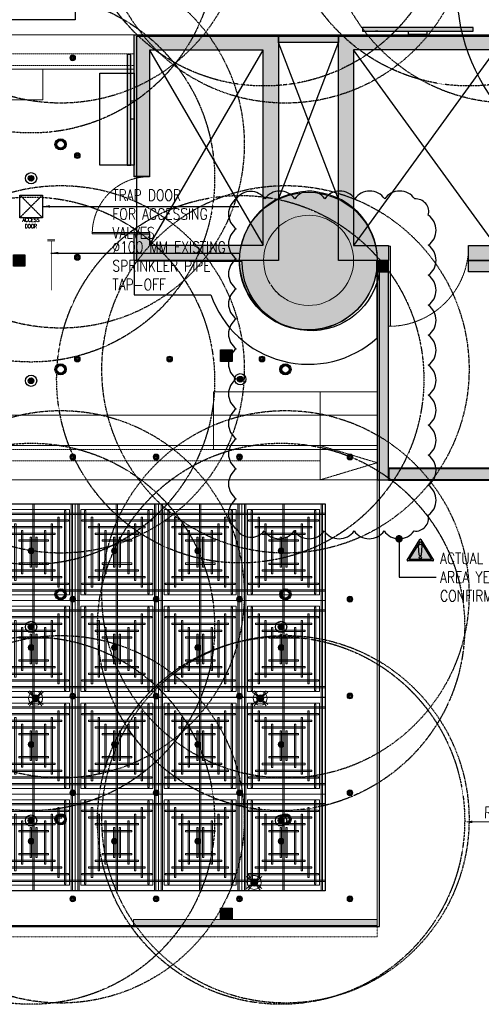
# Model space of a CAD drawing. Header units: millimetres. Extents: x -2073 to 35483, y -49920 to 11085.
# Tile 29 of 70: x 6668 to 12829, y -49920 to -36791. Entities that reach past the tile are written whole.
import ezdxf

# ---------------------------------------------------------------- set-up
doc = ezdxf.new("R2010")
doc.units = ezdxf.units.MM
for name, pattern in [('( Dashed )', [0.75, 0.5, -0.25]), ('( Hidden )', [0.375, 0.25, -0.125]), ('DASHED', [19.05, 12.7, -6.35]), ('HIDDEN', [0.375, 0.25, -0.125])]:
    doc.linetypes.add(name, pattern=pattern)
for name, color, linetype, lineweight in [('00 Structural', 2, 'Continuous', 25), ('02 Furniture', 14, 'Continuous', 25), ('02_Elevation 00', 8, 'Continuous', 9), ('08_Hatch', 140, 'Continuous', 9), ('Ceiling', 14, 'Continuous', 9), ('E Celing Lighting', 5, 'DASHED', 5), ('Furniture', 14, 'Continuous', 9), ('Grey', 8, 'Continuous', 9), ('LEVEL-F-OVERALL LAYOUT$0$A-DETL', 251, 'Continuous', 15), ('LEVEL-F-OVERALL LAYOUT$0$A-FLOR-HRAL', 251, 'Continuous', 13), ('LEVEL-F-OVERALL LAYOUT$0$C-COLS', 251, 'Continuous', 13), ('Lighting (Ceiling)', 160, 'Continuous', 15), ('WALL', 7, 'Continuous', 40)]:
    doc.layers.add(name, color=color, linetype=linetype, lineweight=lineweight)
for name, color, linetype, true_color in [('ACCESS', 80, 'Continuous', 0x3fff00), ('FIRE-SPKLR-EQP', 1, 'Continuous', 0xff0000), ('FIRE-SPKLR-EQP-MPA-12SM-C', 2, 'HIDDEN', 0xffff00), ('FIRE-SPKLR-PIPE', 1, 'Continuous', 0xff0000), ('RCP LAYOUT', 9, 'Continuous', 0x808080), ('UPRIGHT SPRINKLER EQP', 1, 'Continuous', 0xff0000)]:
    doc.layers.add(name, color=color, linetype=linetype, true_color=true_color)
for name, color, linetype in [('ACMV-MEPF_General Text', 7, 'Continuous'), ('FIRE PIPE EXISTING', 7, 'Continuous'), ('Flooring', 8, 'Continuous'), ('PENDENT SPRINKLER', 7, 'Continuous'), ('Warning Symbol', 7, 'Continuous')]:
    doc.layers.add(name, color=color, linetype=linetype)
doc.styles.add('Oswald Light', font='txt')
doc.styles.add('Romans', font='romans.shx', dxfattribs={"width": 0.8})
doc.styles.get("Standard").update_dxf_attribs({"font": 'arial.ttf', "width": 0.8})
doc.dimstyles.new('100_Romans_Dot', dxfattribs={"dimtxt": 100, "dimasz": 100, "dimexe": 50, "dimexo": 50, "dimgap": 50, "dimtad": 1, "dimdec": 0, "dimzin": 0, "dimdsep": 46, "dimtxsty": 'Romans', "dimblk": 'DOT', "dimcen": 0.09, "dimclrd": 256, "dimclre": 256, "dimadec": 0, "dimazin": 0, "dimtfac": 1, "dimtdec": 0, "dimtofl": 0, "dimtmove": 0, "dimatfit": 3, "dimldrblk": 'DOT', "dimfxl": 1, "dimtolj": 1, "dimtzin": 0, "dimarcsym": 0})
doc.dimstyles.new('Closed_filled-Romans-100', dxfattribs={"dimtxt": 100, "dimasz": 100, "dimexe": 50, "dimexo": 50, "dimgap": 50, "dimtad": 1, "dimdec": 0, "dimzin": 0, "dimdsep": 46, "dimtxsty": 'Romans', "dimcen": 0.09, "dimadec": 0, "dimazin": 0, "dimtfac": 1, "dimtdec": 0, "dimtofl": 0, "dimtmove": 0, "dimatfit": 3, "dimfxl": 1, "dimtolj": 1, "dimtzin": 0, "dimarcsym": 0})
doc.dimstyles.new('MDS-50', dxfattribs={"dimtxt": 100, "dimasz": 100, "dimexe": 50, "dimexo": 50, "dimgap": 25, "dimtad": 1, "dimdec": 0, "dimtxsty": 'Oswald Light', "dimcen": 0, "dimdle": 1.5875, "dimazin": 0, "dimtfac": 1, "dimtdec": 0, "dimtix": 1, "dimtmove": 0, "dimatfit": 0, "dimfxl": 1, "dimfrac": 2, "dimtolj": 1, "dimarcsym": 0})

# ---------------------------------------------------------------- blocks, each defined once
blk = doc.blocks.new('SPKLR-EQP-PENDENT-68C')
at = {"layer": 'FIRE-SPKLR-EQP'}
h = blk.add_hatch(color=256, dxfattribs=at)
h.dxf.hatch_style = 1
h.paths.add_polyline_path([(37.5, 0, 1), (-37.5, 0, 1)])
for radius in [75, 37.5]:
    blk.add_circle((0, 0), radius, dxfattribs=at)
at = {"layer": 'FIRE-SPKLR-EQP-MPA-12SM-C'}
blk.add_circle((0, 0), 2450, dxfattribs=at)
blk = doc.blocks.new('UPRIGHT SPRINKLER')
at = {"layer": 'FIRE-SPKLR-EQP'}
h = blk.add_hatch(color=256, dxfattribs=at)
h.dxf.hatch_style = 1
h.paths.add_polyline_path([(-76, 0, 1), (74, 0, 1)])
h.paths.add_polyline_path([(50, 0, -1), (-50, 0, -1)], flags=16)
for centre, radius in [((-1, 0), 75), ((0, 0), 50)]:
    blk.add_circle(centre, radius, dxfattribs=at)
at = {"layer": 'FIRE-SPKLR-EQP-MPA-12SM-C', "linetype": 'DASHED'}
blk.add_circle((0, 0), 2450, dxfattribs=at)
blk = doc.blocks.new('SPKLR-EQP-PENDENT-93C')
at = {"layer": 'FIRE-SPKLR-EQP'}
h = blk.add_hatch(color=256, dxfattribs=at)
h.dxf.hatch_style = 1
h.paths.add_polyline_path([(38, 0, 1), (-38, 0, 1)])
blk.add_line((-88, -88), (88, 88), dxfattribs=at)
for radius in [75, 37.5]:
    blk.add_circle((0, 0), radius, dxfattribs=at)
at = {"layer": 'FIRE-SPKLR-EQP-MPA-12SM-C', "linetype": 'ByBlock'}
blk.add_circle((0, 0), 2450, dxfattribs=at)
at = {"layer": 'FIRE-SPKLR-EQP', "insert": (0, -120), "char_height": 50, "attachment_point": 5}
blk.add_mtext_dynamic_manual_height_columns('\\pxqc;{\\Fromans|c0;79%%DC}', width=160.02, gutter_width=3325, heights=[0], dxfattribs=at)
blk = doc.blocks.new('ACCESS')
at = {"layer": 'ACCESS', "color": 1, "linetype": '( Hidden )', "ltscale": 7, "true_color": 0xff0000}
for p, q in [((-300, -300), (300, 300)), ((-300, 300), (300, -300))]:
    blk.add_line(p, q, dxfattribs=at)
blk.add_lwpolyline([(-300, 300), (300, 300), (300, -300), (-300, -300)], close=True, dxfattribs=at)
at = {"layer": 'ACCESS', "color": 1, "true_color": 0xff0000, "insert": (-5, -442), "char_height": 100, "attachment_point": 5}
blk.add_mtext_dynamic_manual_height_columns('{\\Fromans|c0;ACCESS\\PDOOR}', width=262.9, gutter_width=3325, heights=[0], dxfattribs=at)
blk = doc.blocks.new('*D54')
at = {"layer": 'Defpoints', "color": 0, "transparency": 16777216}
for p in [(10157, -47470), (12607, -47487)]:
    blk.add_point(p, dxfattribs=at)
at = {"layer": 'PENDENT SPRINKLER', "color": 0, "lineweight": -2, "transparency": 16777216}
for p, q in [((10157, -47470), (10157, -47470)), ((10157, -47470), (10157, -47470)), ((13444, -47493), (12707, -47488))]:
    blk.add_line(p, q, dxfattribs=at)
at = {"layer": 'PENDENT SPRINKLER', "color": 0, "transparency": 16777216}
blk.add_solid([(12707, -47471), (12707, -47504), (12607, -47487)], dxfattribs=at)
at = {"layer": 'PENDENT SPRINKLER', "color": 0, "transparency": 16777216, "insert": (13126, -47365), "char_height": 150, "attachment_point": 5, "rotation": 359.601, "style": 'Romans'}
blk.add_mtext('\\A1;R2450', dxfattribs=at)
blk = doc.blocks.new('hbauiarhg')
at = {"transparency": 33554687}
h = blk.add_hatch(color=208, dxfattribs=at)
h.dxf.hatch_style = 1
h.paths.add_polyline_path([(973.13, 1344.16), (974.13, 1344.16), (974.13, 1302.08), (973.13, 1302.08)])
at = {"layer": '02_Elevation 00', "ltscale": 25}
blk.add_lwpolyline([(973.13, 1344.16), (974.13, 1344.16), (974.13, 1302.08), (973.13, 1302.08)], close=True, dxfattribs=at)
at = {"layer": 'Grey', "linetype": '( Dashed )', "ltscale": 0.2}
blk.add_arc((974.13, 1344.16), 42.08, 180, 270, dxfattribs=at)
blk = doc.blocks.new('cut elements')
at = {"ltscale": 0.25, "true_color": 0x808080}
h = blk.add_hatch(color=8, dxfattribs=at)
h.dxf.hatch_style = 1
h.paths.add_polyline_path([(335.96, -279.16), (410.36, -279.16), (410.36, -354.96), (292, -354.96), (292, -279.16), (305.96, -279.16), (305.96, -287.12), (299.96, -287.12), (299.96, -347), (402.4, -347), (402.4, -287.12), (335.96, -287.12)])
h = blk.add_hatch(color=8, dxfattribs=at)
h.dxf.hatch_style = 1
h.paths.add_polyline_path([(327.77, -370.68, 1), (255.45, -370.68, 1)])
h = blk.add_hatch(color=8, dxfattribs=at)
h.dxf.hatch_style = 1
h.paths.add_polyline_path([(292, -412.83), (292, -386.46), (410.36, -386.46), (410.36, -476.83), (292, -476.83), (292, -454.83), (299.89, -454.83), (299.89, -468.94), (402.47, -468.94), (402.47, -394.35), (299.89, -394.35), (299.89, -412.83)])
at = {"color": 8, "ltscale": 0.25, "true_color": 0x808080}
for p, q in [((299.96, -287.12), (402.4, -347)), ((402.4, -287.12), (299.96, -347)), ((402.47, -468.94), (299.89, -394.35)), ((300.03, -468.94), (402.47, -394.35))]:
    blk.add_line(p, q, dxfattribs=at)
at = {"layer": '00 Structural', "color": 8, "ltscale": 0.25, "true_color": 0x808080}
for points in [[(335.96, -279.16), (410.36, -279.16), (410.36, -354.96), (292, -354.96), (292, -279.16), (305.96, -279.16), (305.96, -287.12), (299.96, -287.12), (299.96, -347), (402.4, -347), (402.4, -287.12), (335.96, -287.12)], [(292, -412.83), (292, -386.46), (410.36, -386.46), (410.36, -476.83), (292, -476.83), (292, -454.83), (299.89, -454.83), (299.89, -468.94), (402.47, -468.94), (402.47, -394.35), (299.89, -394.35), (299.89, -412.83)]]:
    blk.add_lwpolyline(points, close=True, dxfattribs=at)
blk.add_circle((291.61, -370.68), 36.16, dxfattribs=at)
at = {"layer": 'Grey', "color": 8, "true_color": 0x808080}
for p, xscale, yscale, zscale, rotation in [((1000.39, 671.1), 0.7128722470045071, 0.7128722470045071, 0.7128722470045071, 180), ((-1042.12, -1385.03), -0.9980211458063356, 0.9980211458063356, 0.9980211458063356, 270)]:
    blk.add_blockref('hbauiarhg', p, dxfattribs=dict(at, xscale=xscale, yscale=yscale, zscale=zscale, rotation=rotation))
blk = doc.blocks.new('r4ttwt')
at = {"ltscale": 0.25, "true_color": 0x808080}
h = blk.add_hatch(color=8, dxfattribs=at)
h.dxf.hatch_style = 1
h.paths.add_polyline_path([(1719056.19, -78824.99), (1719056.19, -78750.59), (1719131.98, -78750.59), (1719131.98, -78868.95), (1719056.19, -78868.95), (1719056.19, -78854.99), (1719064.15, -78854.99), (1719064.15, -78860.99), (1719124.02, -78860.99), (1719124.02, -78758.55), (1719064.15, -78758.55), (1719064.15, -78824.99)])
h = blk.add_hatch(color=8, dxfattribs=at)
h.dxf.hatch_style = 1
h.paths.add_polyline_path([(1719189.86, -78868.95), (1719163.49, -78868.95), (1719163.49, -78750.59), (1719253.86, -78750.59), (1719253.86, -78868.95), (1719231.86, -78868.95), (1719231.86, -78861.06), (1719245.97, -78861.06), (1719245.97, -78758.48), (1719171.38, -78758.48), (1719171.38, -78861.06), (1719189.86, -78861.06)])
h = blk.add_hatch(color=8, dxfattribs=at)
h.dxf.hatch_style = 1
h.paths.add_polyline_path([(1719183.86, -78869.34, 1), (1719111.54, -78869.34, 1)])
at = {"color": 8, "ltscale": 0.25, "true_color": 0x808080}
for p, q in [((1719064.15, -78860.99), (1719124.02, -78758.55)), ((1719064.15, -78758.55), (1719124.02, -78860.99)), ((1719245.97, -78860.92), (1719171.38, -78758.48)), ((1719245.97, -78758.48), (1719171.38, -78861.06))]:
    blk.add_line(p, q, dxfattribs=at)
at = {"layer": '00 Structural', "color": 8, "ltscale": 0.25, "true_color": 0x808080}
for points in [[(1719056.19, -78824.99), (1719056.19, -78750.59), (1719131.98, -78750.59), (1719131.98, -78868.95), (1719056.19, -78868.95), (1719056.19, -78854.99), (1719064.15, -78854.99), (1719064.15, -78860.99), (1719124.02, -78860.99), (1719124.02, -78758.55), (1719064.15, -78758.55), (1719064.15, -78824.99)], [(1719189.86, -78868.95), (1719163.49, -78868.95), (1719163.49, -78750.59), (1719253.86, -78750.59), (1719253.86, -78868.95), (1719231.86, -78868.95), (1719231.86, -78861.06), (1719245.97, -78861.06), (1719245.97, -78758.48), (1719171.38, -78758.48), (1719171.38, -78861.06), (1719189.86, -78861.06)]]:
    blk.add_lwpolyline(points, close=True, dxfattribs=at)
blk.add_circle((1719147.7, -78869.34), 36.16, dxfattribs=at)
at = {"layer": '02 Furniture', "color": 8, "ltscale": 0.25, "true_color": 0x808080}
blk.add_lwpolyline([(1719056.19, -78770.59), (1719056.19, -78818.99), (1719038.19, -78818.99), (1719038.19, -78770.59)], close=True, dxfattribs=at)
for points in [[(1719183.86, -78868.95, -1.010764), (1719111.54, -78868.95), (1719056.19, -78868.95), (1719056.19, -78886.95), (1719096.48, -78886.95)], [(1719096.48, -78886.95, 0.536793), (1719183.86, -78909.66), (1719183.86, -78868.95)]]:
    blk.add_lwpolyline(points, format="xyb", dxfattribs=at)
at = {"layer": 'Grey', "color": 8, "ltscale": 0.25, "true_color": 0x808080}
for points in [[(1719056.19, -78750.59), (1718972.19, -78750.59, 0.414214), (1718930.19, -78792.59), (1718930.19, -78942.16, 0.414214), (1718972.19, -78984.16), (1719153.84, -78984.16), (1719153.84, -78966.16), (1718972.19, -78966.16, -0.414214), (1718948.19, -78942.16), (1718948.19, -78792.59, -0.414214), (1718972.19, -78768.59), (1719056.19, -78768.59)], [(1719183.86, -78966.16), (1719183.86, -78950.16), (1718972.19, -78950.16, -0.414214), (1718964.19, -78942.16), (1718964.19, -78792.59, -0.414214), (1718972.19, -78784.59), (1719008.19, -78784.59), (1719008.19, -78768.59), (1718972.19, -78768.59, 0.414214), (1718948.19, -78792.59), (1718948.19, -78942.16, 0.414214), (1718972.19, -78966.16)]]:
    blk.add_lwpolyline(points, format="xyb", close=True, dxfattribs=at)
at = {"layer": 'Grey', "color": 8, "linetype": '( Dashed )', "ltscale": 0.2, "true_color": 0x808080}
blk.add_lwpolyline([(1719056.19, -78766.59), (1718971.19, -78766.59, 0.414214), (1718946.19, -78791.59), (1718946.19, -78943.16, 0.414214), (1718971.19, -78968.16), (1719153.84, -78968.16), (1719153.84, -78974.16), (1718971.19, -78974.16, -0.414214), (1718940.19, -78943.16), (1718940.19, -78791.59, -0.414214), (1718971.19, -78760.59), (1719056.19, -78760.59)], format="xyb", close=True, dxfattribs=at)
blk.add_lwpolyline([(1719153.84, -78966.16), (1719183.84, -78975.16), (1719153.84, -78984.16)], dxfattribs=at)
at = {"layer": 'Grey', "color": 8, "ltscale": 0.25, "true_color": 0x808080}
blk.add_lwpolyline([(1719183.84, -78966.16), (1719153.84, -78966.16), (1719153.84, -78984.16), (1719183.84, -78984.16)], close=True, dxfattribs=at)
at = {"layer": 'Grey', "color": 8, "true_color": 0x808080, "xscale": 0.7128722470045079, "yscale": 0.7128722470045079, "zscale": 0.7128722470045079, "rotation": 270}
blk.add_blockref('hbauiarhg', (1718105.93, -78160.56), dxfattribs=at)
at = {"layer": 'Grey', "color": 8, "true_color": 0x808080, "xscale": -0.9980211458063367, "yscale": 0.9980211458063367, "zscale": 0.9980211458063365}
blk.add_blockref('hbauiarhg', (1720162.06, -80203.06), dxfattribs=at)
blk = doc.blocks.new('plnnnn')
at = {"ltscale": 0.25, "true_color": 0x808080}
h = blk.add_hatch(color=8, dxfattribs=at)
h.dxf.hatch_style = 1
h.paths.add_polyline_path([(1723800.25, -77915.89), (1723800.24, -77797.52), (1723808.24, -77797.52), (1723808.25, -77921.89), (1723778.25, -77921.89), (1723778.25, -77915.89)])
h = blk.add_hatch(color=8, dxfattribs=at)
h.dxf.hatch_style = 1
h.paths.add_polyline_path([(1723736.25, -77915.89), (1723729.82, -77915.89), (1723729.82, -77921.88), (1723736.25, -77921.88)])
h = blk.add_hatch(color=8, dxfattribs=at)
h.dxf.hatch_style = 1
h.paths.add_polyline_path([(1723730.27, -78031.09), (1723736.27, -78031.09), (1723736.27, -78025.19), (1723736.27, -77950.49), (1723736.25, -77950.49), (1723736.25, -77921.88), (1723731.13, -77921.88), (1723730.27, -77921.88)])
h = blk.add_hatch(color=8, dxfattribs=at)
h.dxf.hatch_style = 1
h.paths.add_polyline_path([(1723736.27, -78025.19), (1723736.27, -78031.09), (1723925.07, -78031.09), (1723925.07, -78025.19)])
at = {"ltscale": 0.25, "true_color": 0x808080, "transparency": 33554687}
h = blk.add_hatch(color=8, dxfattribs=at)
h.dxf.hatch_style = 1
h.paths.add_polyline_path([(1723602.27, -78261.97), (1723602.27, -78264.97), (1723730.21, -78264.98), (1723730.21, -78261.98)])
at = {"layer": '00 Structural', "ltscale": 0.25, "true_color": 0x808080}
h = blk.add_hatch(color=8, dxfattribs=at)
h.dxf.hatch_style = 1
h.paths.add_polyline_path([(1723709.88, -77801.52), (1723709.88, -77797.52), (1723678.38, -77797.52), (1723678.38, -77801.52)])
at = {"layer": '00 Structural', "color": 8, "ltscale": 0.25, "true_color": 0x808080}
for p, q in [((1723678.38, -77883.71), (1723709.88, -77801.52)), ((1723709.88, -77883.74), (1723678.38, -77801.52))]:
    blk.add_line(p, q, dxfattribs=at)
for points in [[(1723678.38, -77801.52), (1723678.38, -77797.52), (1723709.88, -77797.52), (1723709.88, -77801.52)], [(1723800.25, -77915.89), (1723800.24, -77797.52), (1723808.24, -77797.52), (1723808.25, -77921.89), (1723778.25, -77921.89), (1723778.25, -77915.89)], [(1723736.25, -77915.89), (1723729.82, -77915.89), (1723729.82, -77921.88), (1723736.25, -77921.88)]]:
    blk.add_lwpolyline(points, close=True, dxfattribs=at)
blk.add_lwpolyline([(1723736.27, -78031.09), (1723736.27, -77921.88), (1723730.27, -77921.88), (1723730.27, -78031.09), (1723925.07, -78031.09)], dxfattribs=at)
at = {"layer": '02_Elevation 00', "color": 8, "ltscale": 0.25, "true_color": 0x808080}
for p, q in [((1723730.21, -78031.09), (1723730.21, -78264.98)), ((1723424.97, -78264.98), (1723602.27, -78264.98))]:
    blk.add_line(p, q, dxfattribs=at)
for points in [[(1723644.24, -78015.09), (1723700.24, -78015.09), (1723700.24, -77984.93), (1723644.24, -77984.93)], [(1723700.24, -78015.09), (1723730.27, -78015.09), (1723730.27, -77984.93), (1723700.24, -77984.93)]]:
    blk.add_lwpolyline(points, close=True, dxfattribs=at)
at = {"layer": '08_Hatch', "color": 8, "ltscale": 0.25, "true_color": 0x808080}
blk.add_lwpolyline([(1723730.21, -78264.98), (1723602.27, -78264.98), (1723602.27, -78261.97), (1723730.21, -78261.97)], close=True, dxfattribs=at)
at = {"layer": 'WALL', "color": 8, "true_color": 0x808080}
blk.add_lwpolyline([(1723925.07, -78031.09), (1723925.07, -78025.19), (1723736.27, -78025.19), (1723736.27, -78031.09)], close=True, dxfattribs=at)
at = {"color": 8, "true_color": 0x808080}
blk.add_blockref('r4ttwt', (4546.39, 953.06), dxfattribs=at)
at = {"layer": '00 Structural', "color": 8, "true_color": 0x808080, "rotation": 90}
blk.add_blockref('cut elements', (1723323.42, -78207.88), dxfattribs=at)
blk.add_blockref('cut elements', (1723323.42, -78207.88), dxfattribs=at)
blk = doc.blocks.new('ljbsdinfpn')
at = {"layer": 'Lighting (Ceiling)', "true_color": 0x808080}
h = blk.add_hatch(color=8, dxfattribs=at)
h.dxf.hatch_style = 1
edge = h.paths.add_edge_path()
edge.add_arc((-23157.71, -1088.48), 1.85, 0, 360)
h = blk.add_hatch(color=8, dxfattribs=at)
h.dxf.hatch_style = 1
edge = h.paths.add_edge_path()
edge.add_arc((-23157.71, -1088.48), 1.85, 0, 360)
at = {"layer": 'Lighting (Ceiling)', "color": 8, "true_color": 0x808080, "elevation": 0}
for points in [[(-23153.73, -1085.29), (-23161.69, -1091.68)], [(-23153.73, -1091.68), (-23161.69, -1085.29)], [(-23160.91, -1084.5), (-23154.51, -1092.46)], [(-23154.51, -1084.5), (-23160.91, -1092.46)]]:
    blk.add_lwpolyline(points, dxfattribs=at)
at = {"layer": 'Lighting (Ceiling)', "color": 8, "true_color": 0x808080}
for radius in [3.7, 3.7, 1.85, 1.85]:
    blk.add_circle((-23157.71, -1088.48, 0), radius, dxfattribs=at)
blk = doc.blocks.new('skievubjn')
at = {"layer": 'E Celing Lighting'}
for p in [(1744391.78, -78007.31, 0), (1744509.77, -78007.31, 0), (1744506.65, -78104.03, 0)]:
    blk.add_blockref('ljbsdinfpn', p, dxfattribs=at)
blk = doc.blocks.new('steel cols')
at = {"layer": '00 Structural', "ltscale": 0.25, "true_color": 0x808080}
h = blk.add_hatch(color=8, dxfattribs=at)
h.dxf.hatch_style = 1
h.paths.add_polyline_path([(1723381.98, -77443.61), (1723381.98, -77449.61), (1723387.98, -77449.61), (1723387.98, -77443.61)])
at = {"layer": '00 Structural', "color": 8, "ltscale": 0.25, "true_color": 0x808080}
blk.add_lwpolyline([(1723381.98, -77443.61), (1723387.98, -77443.61), (1723387.98, -77449.61), (1723381.98, -77449.61)], close=True, dxfattribs=at)
blk = doc.blocks.new('columns by us')
at = {"layer": '00 Structural', "color": 8, "true_color": 0x808080}
for p in [(157.15, -469.28), (266, -519.28), (266, -812.36)]:
    blk.add_blockref('steel cols', p, dxfattribs=at)
blk = doc.blocks.new('cl')
at = {"layer": 'Lighting (Ceiling)', "true_color": 0x808080}
h = blk.add_hatch(color=8, dxfattribs=at)
h.dxf.hatch_style = 1
h.paths.add_polyline_path([(1.53, 0.03, 1), (-1.53, 0.03, 1)])
h.paths.add_polyline_path([(-0.81, 0.03, -1), (0.81, 0.03, -1)], flags=16)
at = {"layer": 'Lighting (Ceiling)', "color": 8, "true_color": 0x808080}
for p, q in [((-1.53, 0.03), (1.53, 0.03)), ((0, 1.56), (0, -1.5))]:
    blk.add_line(p, q, dxfattribs=at)
for radius in [1.53, 0.806]:
    blk.add_circle((0, 0.03), radius, dxfattribs=at)
blk = doc.blocks.new('iserb jk')
at = {"layer": 'E Celing Lighting'}
for p in [(1718156.81, -79925.06), (1718156.82, -80134.63), (1718200.61, -80134.63), (1718244.4, -80134.63), (1718302.48, -80134.63), (1718134.93, -80183.92), (1718178.72, -80183.89), (1718222.51, -80183.92), (1718266.3, -80183.92), (1718156.82, -80209.3), (1718200.61, -80209.3), (1718244.4, -80209.3), (1718302.48, -80209.27), (1718134.93, -80234.71), (1718178.72, -80234.68), (1718222.51, -80234.71), (1718266.3, -80234.71), (1718156.82, -80260.12), (1718200.61, -80260.12), (1718244.4, -80260.12), (1718302.48, -80260.09), (1718134.93, -80285.54), (1718178.72, -80285.51), (1718222.51, -80285.54), (1718266.3, -80285.54), (1718156.82, -80310.95), (1718200.61, -80310.95), (1718244.4, -80310.95), (1718302.48, -80310.92), (1718134.93, -80336.36), (1718178.72, -80336.33), (1718222.51, -80336.36), (1718266.3, -80336.36), (1718156.82, -80366.64), (1718200.61, -80366.64), (1718244.4, -80366.64), (1718302.48, -80366.61)]:
    blk.add_blockref('cl', p, dxfattribs=at)
at = {"layer": 'E Celing Lighting', "xscale": -1}
for p in [(1718159.23, -79976.42), (1718159.23, -80029.81), (1718159.23, -80083.21), (1718207.75, -80083.21), (1718256.26, -80083.21)]:
    blk.add_blockref('cl', p, dxfattribs=at)
blk = doc.blocks.new('ceiling inst 2')
at = {"color": 8, "lineweight": 0, "ltscale": 0.25, "true_color": 0x808080}
for points in [[(1722740.06, -79108.62), (1722783.85, -79108.62), (1722783.85, -79057.79), (1722740.06, -79057.79)], [(1722743.06, -79105.62), (1722780.85, -79105.62), (1722780.85, -79060.79), (1722743.06, -79060.79)]]:
    blk.add_lwpolyline(points, close=True, dxfattribs=at)
at = {"layer": 'Ceiling', "color": 8, "lineweight": 0, "ltscale": 0.25, "true_color": 0x808080}
for points in [[(1722741.47, -79108.62), (1722742.17, -79108.62), (1722742.17, -79057.79), (1722741.47, -79057.79)], [(1722761.6, -79108.62), (1722762.31, -79108.62), (1722762.31, -79057.79), (1722761.6, -79057.79)], [(1722782.44, -79108.62), (1722781.74, -79108.62), (1722781.74, -79057.79), (1722782.44, -79057.79)], [(1722783.85, -79063.42), (1722740.06, -79063.42), (1722740.06, -79062.72), (1722783.85, -79062.72)], [(1722744.99, -79105.1), (1722745.69, -79105.1), (1722745.69, -79061.31), (1722744.99, -79061.31)], [(1722778.22, -79105.1), (1722778.93, -79105.1), (1722778.93, -79061.31), (1722778.22, -79061.31)], [(1722780.33, -79066.24), (1722780.33, -79066.94), (1722743.58, -79066.94), (1722743.58, -79066.24)], [(1722748.5, -79101.58), (1722749.21, -79101.58), (1722749.21, -79064.83), (1722748.5, -79064.83)], [(1722752.02, -79098.06), (1722752.73, -79098.06), (1722752.73, -79068.35), (1722752.02, -79068.35)], [(1722771.19, -79098.06), (1722771.89, -79098.06), (1722771.89, -79068.35), (1722771.19, -79068.35)], [(1722774.7, -79101.58), (1722775.41, -79101.58), (1722775.41, -79064.83), (1722774.7, -79064.83)], [(1722776.82, -79069.76), (1722776.82, -79070.46), (1722747.1, -79070.46), (1722747.1, -79069.76)], [(1722773.3, -79073.27), (1722773.3, -79073.98), (1722750.62, -79073.98), (1722750.62, -79073.27)], [(1722756.25, -79094.54), (1722755.54, -79094.54), (1722755.54, -79071.87), (1722756.25, -79071.87)], [(1722767.67, -79094.54), (1722768.37, -79094.54), (1722768.37, -79071.87), (1722767.67, -79071.87)], [(1722769.78, -79076.79), (1722769.78, -79077.5), (1722754.14, -79077.5), (1722754.14, -79076.79)], [(1722760.82, -79091.03), (1722760.12, -79091.03), (1722760.12, -79075.38), (1722760.82, -79075.38)], [(1722763.09, -79091.03), (1722763.8, -79091.03), (1722763.8, -79075.38), (1722763.09, -79075.38)], [(1722769.78, -79089.62), (1722769.78, -79088.91), (1722754.14, -79088.91), (1722754.14, -79089.62)], [(1722773.3, -79093.14), (1722773.3, -79092.43), (1722750.62, -79092.43), (1722750.62, -79093.14)], [(1722780.33, -79100.17), (1722780.33, -79099.47), (1722743.58, -79099.47), (1722743.58, -79100.17)], [(1722776.81, -79096.65), (1722776.81, -79095.95), (1722747.1, -79095.95), (1722747.1, -79096.65)], [(1722783.85, -79102.99), (1722740.06, -79102.99), (1722740.06, -79103.69), (1722783.85, -79103.69)]]:
    blk.add_lwpolyline(points, close=True, dxfattribs=at)
blk = doc.blocks.new('grid 2')
at = {"color": 8, "ltscale": 0.25, "true_color": 0x808080}
blk.add_lwpolyline([(1721746.24, -78535.54), (1721746.24, -78738.84), (1721658.66, -78738.84), (1721658.66, -78992.95), (1721877.62, -78992.95), (1721877.62, -79196.24), (1721527.29, -79196.24), (1721527.29, -79145.42), (1721483.5, -79145.42), (1721483.5, -78942.13), (1721527.29, -78942.13), (1721527.29, -78789.66), (1721483.5, -78789.66), (1721483.5, -78535.54)], close=True, dxfattribs=at)
at = {"layer": 'Flooring', "color": 8, "ltscale": 0.25, "true_color": 0x808080}
blk.add_lwpolyline([(1721906.16, -78870.12, -0.943473), (1721833.91, -78865.91), (1721778.56, -78865.54), (1721778.56, -78747.53), (1721976.22, -78747.52, -0.340693), (1722275.42, -78512.44), (1721509.19, -78512.44, 0.394212), (1721454.19, -78567.44), (1721454.19, -78812.39, -1.031559), (1721454.19, -78919.4), (1721454.19, -79157.98), (1721499.19, -79157.98), (1721499.19, -79214.98), (1721906.18, -79214.98), (1721906.16, -78870.06)], format="xyb", dxfattribs=at)
blk.add_lwpolyline([(1721906.25, -78981.1), (1721906.16, -78981.1)], dxfattribs=at)
at = {"color": 8, "true_color": 0x808080}
for p in [(-1037.61, 64.84), (-950.03, 64.84), (-1037.61, -36.8), (-950.03, -36.8)]:
    blk.add_blockref('ceiling inst 2', p, dxfattribs=at)
at = {"color": 8, "true_color": 0x808080, "xscale": -1}
for p in [(3444530.1, 64.84), (3444530.1, -36.8)]:
    blk.add_blockref('ceiling inst 2', p, dxfattribs=at)
for p, rotation in [((3444617.68, 64.84), 7.583461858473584e-08), ((-1037.61, -158152.39), 180), ((-950.03, -158152.39), 180), ((3444617.68, -36.8), 7.583461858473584e-08), ((-1037.61, -158254.04), 180), ((-950.03, -158254.04), 180)]:
    blk.add_blockref('ceiling inst 2', p, dxfattribs=dict(at, rotation=rotation))
at = {"color": 8, "true_color": 0x808080}
for p, rotation in [((3444530.1, -158152.39), 180), ((3444617.68, -158152.39), 180.0000000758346), ((3444530.1, -158254.04), 180), ((3444617.68, -158254.04), 180.0000000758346)]:
    blk.add_blockref('ceiling inst 2', p, dxfattribs=dict(at, rotation=rotation))
blk = doc.blocks.new('IRISH HOUSE-RCP LAYOUT')
at = {"layer": '02 Furniture', "ltscale": 0.25, "true_color": 0x808080}
h = blk.add_hatch(color=8, dxfattribs=at)
h.dxf.hatch_style = 1
h.paths.add_polyline_path([(12718, 3107), (11243, 3107), (11243, 3056), (12718, 3056)])
h = blk.add_hatch(color=8, dxfattribs=at)
h.dxf.hatch_style = 1
h.paths.add_polyline_path([(8101, 2744), (8101, 1269), (8151, 1269), (8151, 2744)])
at = {"layer": '02 Furniture', "color": 8, "ltscale": 0.25, "true_color": 0x808080}
blk.add_line((11448, 3056), (11416, 3056), dxfattribs=at)
for points in [[(12718, 3107), (11243, 3107), (11243, 3056), (12718, 3056), (12718, 3107)], [(8101, 2744), (8101, 1269), (8151, 1269), (8151, 2744), (8101, 2744)]]:
    blk.add_lwpolyline(points, dxfattribs=at)
for points in [[(11858, 3056), (12103, 3056), (12103, 3010), (11858, 3010)], [(8151, 1884), (8151, 2129), (8197, 2129), (8197, 1884)]]:
    blk.add_lwpolyline(points, close=True, dxfattribs=at)
at = {"layer": 'Furniture', "color": 8, "ltscale": 0.25, "true_color": 0x808080}
blk.add_lwpolyline([(20817, 8978), (1459, 8978, 0.414152), (-42, 7586), (-42, 944, 0.95654), (-42, -944), (-42, -7417), (-195, -7417), (-195, -9019), (1106, -9019), (1106, -8867), (11438, -8867)], format="xyb", dxfattribs=at)
at = {"layer": 'Grey', "color": 8, "linetype": '( Dashed )', "ltscale": 0.2, "true_color": 0x808080}
blk.add_lwpolyline([(20817, 8978), (20817, 9130), (1462, 9130, 0.414155), (-194, 7589), (-194, 1080, 0.836103), (-194, -1080), (-195, -7264), (-347, -7264), (-347, -9172), (1258, -9172), (1258, -9019), (11438, -9019), (11438, -8867)], format="xyb", dxfattribs=at)
at = {"layer": 'LEVEL-F-OVERALL LAYOUT$0$A-DETL', "color": 8, "true_color": 0x808080}
blk.add_arc((10470, -61), 520, 210.4773, 235.1163, dxfattribs=at)
at = {"layer": 'LEVEL-F-OVERALL LAYOUT$0$A-FLOR-HRAL', "color": 8, "true_color": 0x808080}
blk.add_circle((10524, 0), 921, dxfattribs=at)
at = {"layer": 'LEVEL-F-OVERALL LAYOUT$0$C-COLS', "color": 8, "true_color": 0x808080}
for start, end in [(66.6, 211.1967), (246.6, 66.6), (222.311, 230.2364), (230.2642, 246.6)]:
    blk.add_arc((10524, 0), 601, start, end, dxfattribs=at)
at = {"xscale": 25.4, "yscale": 25.4, "zscale": 25.4}
blk.add_blockref('grid 2', (-43724945, 2003176), dxfattribs=at)
at = {"layer": '00 Structural', "color": 8, "true_color": 0x808080, "xscale": 25.4, "yscale": 25.4, "zscale": 25.4}
blk.add_blockref('columns by us', (-43771309, 1979063), dxfattribs=at)
at = {"layer": 'E Celing Lighting', "color": 8, "true_color": 0x808080, "xscale": 25.4, "yscale": 25.4, "zscale": 25.4}
for name, p in [('iserb jk', (-43633807, 2032797)), ('skievubjn', (-43712465, 2003194))]:
    blk.add_blockref(name, p, dxfattribs=at)
at = {"layer": 'Grey', "color": 8, "true_color": 0x808080, "xscale": 25.4, "yscale": 25.4, "zscale": 25.4}
blk.add_blockref('plnnnn', (-43771309, 1979063), dxfattribs=at)
blk = doc.blocks.new('_Dot')
at = {"color": 0, "linetype": 'ByBlock', "lineweight": -2}
blk.add_line((-0.5, 0), (-1, 0), dxfattribs=at)
at = {"color": 0, "linetype": 'ByBlock', "const_width": 0.5}
blk.add_lwpolyline([(-0.25, 0, 1), (0.25, 0, 1)], format="xyb", close=True, dxfattribs=at)
blk = doc.blocks.new('A$C759E7B6B')
at = {"layer": 'Warning Symbol', "true_color": 0xed1f24}
h = blk.add_hatch(color=240, dxfattribs=at)
h.dxf.hatch_style = 1
h.paths.add_polyline_path([(9, 381, 0.559648), (-9, 381), (-233, 15, 0.579652), (-224, 0), (224, 0, 0.592995), (233, 16)])
h.paths.add_polyline_path([(0, 348), (197, 25), (-197, 25)], flags=16)
h.paths.add_polyline_path([(0, 294, -0.249038), (32, 273), (21, 121, -0.546529), (0, 92, -0.288902), (-20, 103), (-32, 273, -0.249038)], flags=0)
h.paths.add_polyline_path([(21, 56, -1), (-21, 56, -1)], flags=0)
at = {"layer": 'Warning Symbol', "true_color": 0xf1eb1f}
h = blk.add_hatch(color=2, dxfattribs=at)
h.dxf.hatch_style = 1
h.paths.add_polyline_path([(-197, 25), (197, 25), (0, 348)])
h.paths.add_polyline_path([(-20, 103), (-32, 273, -0.249038), (0, 294, -0.249038), (32, 273), (21, 121, -0.546529), (0, 92, -0.288902)], flags=16)
h.paths.add_polyline_path([(21, 56, -1), (-21, 56, -1)], flags=16)
at = {"layer": 'Warning Symbol', "true_color": 0xed1f24}
h = blk.add_hatch(color=240, dxfattribs=at)
h.dxf.hatch_style = 1
h.paths.add_polyline_path([(32, 273, 0.249038), (0, 294, 0.249038), (-32, 273), (-20, 103, 0.288902), (0, 92, 0.546529), (21, 121)])
h.paths.add_polyline_path([(21, 56, 1), (-21, 56, 1)])
at = {"layer": 'Warning Symbol'}
for p, q in [((-233, 16), (-9, 381)), ((9, 381), (233, 16)), ((-197, 25), (0, 348)), ((-20, 103), (-32, 273)), ((0, 348), (197, 25)), ((20, 103), (32, 273)), ((224, 0), (-224, 0)), ((197, 25), (-197, 25))]:
    blk.add_line(p, q, dxfattribs=at)
blk.add_circle((0, 56), 20.7, dxfattribs=at)
for centre, radius, start, end in [((0, 376), 10.1, 32.6709, 147.3291), ((3, 253), 40.7, 94.6224, 150.5598), ((-3, 253), 40.7, 29.4402, 85.3776), ((-224, 10), 10.1, 147.3291, 270), ((-1, 113), 21.5, 209.1393, 273.5958), ((1, 113), 21.5, 266.4042, 330.8607), ((224, 10), 10.1, 270, 32.6709)]:
    blk.add_arc(centre, radius, start, end, dxfattribs=at)

msp = doc.modelspace()

# ---------------------------------------------------------------- linework, layer by layer
at = {"color": 1, "true_color": 0xff0000}
msp.add_lwpolyline([(9558.9, -39180.4, 0.5205671), (9558.9, -39580.4, 0.5205671), (9558.9, -39980.4, 0.5205671), (9558.9, -40380.4, 0.5205671), (9558.9, -40780.4, 0.5205671), (9558.9, -41180.4, 0.5205671), (9558.9, -41580.4, 0.5205671), (9558.9, -41980.4, 0.5205671), (9558.9, -42380.4, 0.5205671), (9558.9, -42780.4, 0.5205671), (9558.9, -43180.4, 0.5205671), (9558.9, -43580.4, 0.5205671), (9930.8, -43608.6, 0.5205671), (10330.8, -43608.6, 0.5205671), (10730.8, -43608.6, 0.5205671), (11130.8, -43608.6, 0.5205671), (11530.8, -43608.6, 0.5205671), (11930.8, -43608.6, 0.5205671), (12121, -43398.8, 0.5205671), (12121, -42998.8, 0.5205671), (12121, -42598.8, 0.5205671), (12121, -42198.8, 0.5205671), (12121, -41798.8, 0.5205671), (12121, -41398.8, 0.5205671), (12121, -40998.8, 0.5205671), (12121, -40598.8, 0.5205671), (12121, -40198.8, 0.5205671), (12121, -39798.8, 0.5205671), (12121, -39398.8, 0.5205671), (11939.4, -39180.4, 0.5205671), (11539.4, -39180.4, 0.5205671), (11139.4, -39180.4, 0.5205671), (10739.4, -39180.4, 0.5205671), (10339.4, -39180.4, 0.5205671), (9939.4, -39180.4, 0.5205671)], format="xyb", close=True, dxfattribs=at)
at = {"const_width": 10}
for points in [[(7139.3, -39719.3), (7039.3, -39719.3)], [(7139.3, -39739.3), (7039.3, -39739.3)]]:
    msp.add_lwpolyline(points, dxfattribs=at)
at = {"layer": 'FIRE PIPE EXISTING', "color": 7, "const_width": 10}
msp.add_lwpolyline([(7088.9, -40401.6), (7088.9, -39737.9)], dxfattribs=at)

# ---------------------------------------------------------------- block references
at = {"layer": 'ACCESS', "xscale": 0.5000032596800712, "yscale": 0.5000032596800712, "zscale": 0.5000032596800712}
msp.add_blockref('ACCESS', (6821.1, -39281.1), dxfattribs=at)
at = {"layer": 'PENDENT SPRINKLER'}
for name, p in [('SPKLR-EQP-PENDENT-68C', (9932.1, -35225)), ('SPKLR-EQP-PENDENT-68C', (12661.6, -35225)), ('SPKLR-EQP-PENDENT-68C', (6825, -35851.7)), ('SPKLR-EQP-PENDENT-93C', (14957.7, -36402.7)), ('SPKLR-EQP-PENDENT-68C', (6819.9, -38905.4)), ('SPKLR-EQP-PENDENT-68C', (6819.9, -41605.4)), ('SPKLR-EQP-PENDENT-68C', (9611.6, -41585)), ('SPKLR-EQP-PENDENT-68C', (6819.9, -44888.1)), ('SPKLR-EQP-PENDENT-68C', (10156.7, -44888.1)), ('SPKLR-EQP-PENDENT-68C', (6819.9, -47469.9)), ('SPKLR-EQP-PENDENT-68C', (10156.7, -47469.9))]:
    msp.add_blockref(name, p, dxfattribs=at)
at = {"layer": 'RCP LAYOUT'}
msp.add_blockref('IRISH HOUSE-RCP LAYOUT', (0, -40000), dxfattribs=at)
at = {"layer": 'UPRIGHT SPRINKLER EQP'}
for p in [(7215, -35453.1), (10215, -35453.1), (13215, -35453.1), (7215, -38453.1), (7215, -41453.1), (10215, -41453.1), (7215, -44453.1), (10215, -44453.1), (7215, -47453.1), (10215, -47453.1)]:
    msp.add_blockref('UPRIGHT SPRINKLER', p, dxfattribs=at)
at = {"layer": 'Warning Symbol', "xscale": 0.75, "yscale": 0.75, "zscale": 0.75}
msp.add_blockref('A$C759E7B6B', (12015.2, -44007.6), dxfattribs=at)

# ---------------------------------------------------------------- texts
at = {"layer": 'ACMV-MEPF_General Text', "char_height": 150}
for s, width, gutter_width, heights, insert, attachment_point in [('{\\Fromans|c0;TRAP DOOR \\PFOR ACCESSING \\PVALVES.}', 2423.921, 15540.7, [933], (7905.8, -39056.6), 1), ('{\\Fromans|c0;%%C100 MM EXISTING\\PSPRINKLER PIPE\\PTAP-OFF}', 2423.921, 15540.7, [933], (7905.8, -39748.1), 1), ('\\pxql;{\\Fromans|c0;\\C1;\\c255;ACTUAL DEMISE AREA YET TO CONFIRM.}', 1655.963, 1, [1205], (12278.4, -44223.8), 4)]:
    msp.add_mtext_dynamic_manual_height_columns(s, width=width, gutter_width=gutter_width, heights=heights, dxfattribs=dict(at, insert=insert, attachment_point=attachment_point))

# ---------------------------------------------------------------- dimensions: what is measured, and where the dimension line sits
at = {"layer": 'PENDENT SPRINKLER', "color": 0}
dim = msp.add_radius_dim(center=(10156.7, -47469.8), mpoint=(12606.6, -47486.9), dimstyle='Closed_filled-Romans-100', override={"dimtxt": 150}, dxfattribs=at)
dim.commit()
dim.dimension.update_dxf_attribs({"geometry": '*D54', "text_midpoint": (13126.1, -47365.5)})

# ---------------------------------------------------------------- leaders
msp.add_leader([(11730.8, -43712.7), (11730.8, -44223.8), (12228.4, -44223.8)], dimstyle='100_Romans_Dot', override={"dimtad": 0})
at = {"layer": 'FIRE-SPKLR-PIPE', "color": 0}
for points in [[(6971.1, -39281.1), (9594.7, -39281.1)], [(7085.7, -39902.8), (9594.7, -39902.8)]]:
    msp.add_leader(points, dimstyle='MDS-50', override={"dimtad": 0}, dxfattribs=at)

doc.saveas('drawing.dxf')
